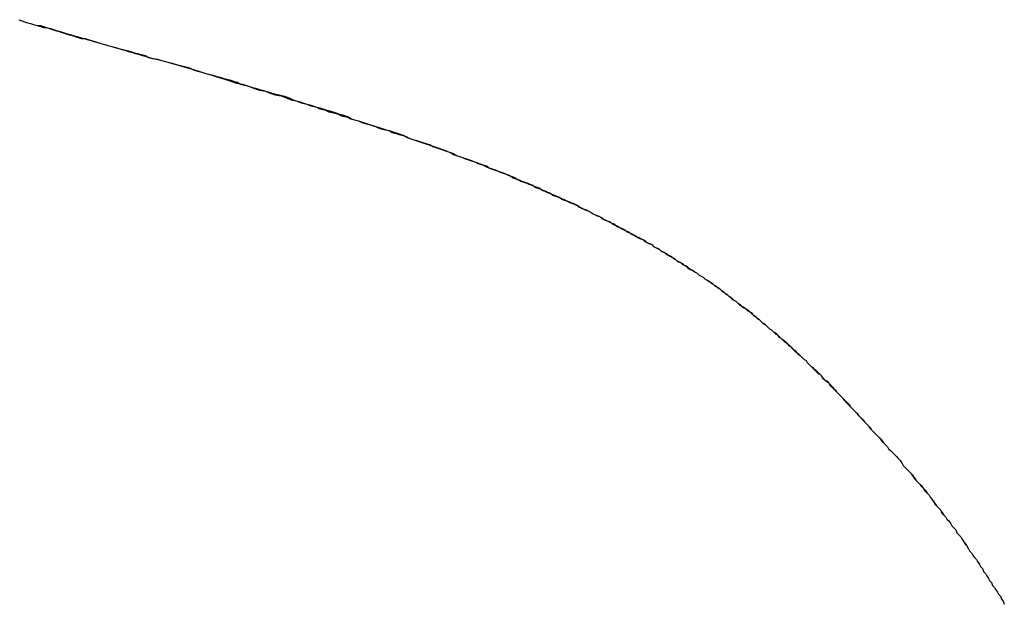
# Model space of a CAD drawing. Extents: x -55 to 3310, y -427 to 1727.
# Tile 50 of 79: x 1026.749 to 1027.743, y 530.56 to 531.147. Entities that reach past the tile are written whole.
import ezdxf

# ---------------------------------------------------------------- set-up
doc = ezdxf.new("R2010")
doc.units = 0
doc.linetypes.add('DURCHGEHEND', pattern=[0])
doc.layers.add('KF_PASSIO_SUB_15_FRONT', color=7, linetype='DURCHGEHEND')

# ---------------------------------------------------------------- blocks, each defined once
blk = doc.blocks.new('KF_PASSIO_SUB_15_FRONT')
at = {"layer": 'KF_PASSIO_SUB_15_FRONT'}
for points in [[(-203.535, -390.616, 0), (-203.532, -390.617, 0), (-203.529, -390.618, 0), (-203.526, -390.619, 0), (-203.523, -390.62, 0), (-203.52, -390.621, 0), (-203.516, -390.622, 0), (-203.513, -390.623, 0), (-203.51, -390.624, 0), (-203.507, -390.624, 0), (-203.503, -390.625, 0), (-203.5, -390.626, 0), (-203.497, -390.627, 0), (-203.493, -390.628, 0), (-203.49, -390.629, 0), (-203.487, -390.63, 0), (-203.483, -390.631, 0), (-203.48, -390.632, 0), (-203.476, -390.633, 0), (-203.473, -390.634, 0), (-203.469, -390.635, 0), (-203.466, -390.636, 0), (-203.462, -390.637, 0), (-203.459, -390.638, 0), (-203.455, -390.639, 0), (-203.452, -390.64, 0), (-203.448, -390.641, 0), (-203.445, -390.642, 0), (-203.441, -390.643, 0), (-203.437, -390.644, 0), (-203.434, -390.645, 0), (-203.43, -390.646, 0), (-203.426, -390.647, 0), (-203.422, -390.648, 0), (-203.419, -390.649, 0), (-203.415, -390.65, 0), (-203.411, -390.651, 0), (-203.407, -390.652, 0), (-203.404, -390.654, 0), (-203.4, -390.655, 0), (-203.396, -390.656, 0), (-203.392, -390.657, 0), (-203.388, -390.658, 0)], [(-203.535, -390.616, 0), (-203.532, -390.617, 0), (-203.529, -390.618, 0), (-203.526, -390.619, 0), (-203.523, -390.62, 0), (-203.52, -390.621, 0), (-203.516, -390.622, 0), (-203.513, -390.622, 0), (-203.51, -390.623, 0), (-203.507, -390.624, 0), (-203.504, -390.625, 0), (-203.501, -390.626, 0), (-203.498, -390.627, 0), (-203.494, -390.628, 0), (-203.491, -390.629, 0), (-203.488, -390.63, 0), (-203.485, -390.631, 0), (-203.481, -390.632, 0), (-203.478, -390.633, 0), (-203.475, -390.634, 0), (-203.472, -390.635, 0), (-203.468, -390.635, 0), (-203.465, -390.636, 0), (-203.462, -390.637, 0), (-203.458, -390.638, 0), (-203.455, -390.639, 0), (-203.452, -390.64, 0), (-203.448, -390.641, 0), (-203.445, -390.642, 0), (-203.441, -390.643, 0), (-203.438, -390.644, 0), (-203.434, -390.645, 0), (-203.431, -390.646, 0), (-203.427, -390.647, 0), (-203.424, -390.648, 0), (-203.42, -390.649, 0), (-203.417, -390.65, 0), (-203.413, -390.651, 0), (-203.41, -390.652, 0), (-203.406, -390.653, 0), (-203.403, -390.654, 0), (-203.399, -390.655, 0), (-203.395, -390.656, 0), (-203.392, -390.657, 0), (-203.388, -390.658, 0)], [(-203.388, -390.658, 0), (-203.384, -390.659, 0), (-203.38, -390.66, 0), (-203.377, -390.661, 0), (-203.373, -390.662, 0), (-203.369, -390.663, 0), (-203.365, -390.664, 0), (-203.362, -390.665, 0), (-203.358, -390.667, 0), (-203.354, -390.668, 0), (-203.35, -390.669, 0), (-203.347, -390.67, 0), (-203.343, -390.671, 0), (-203.339, -390.672, 0), (-203.336, -390.673, 0), (-203.332, -390.674, 0), (-203.329, -390.675, 0), (-203.325, -390.676, 0), (-203.321, -390.677, 0), (-203.318, -390.678, 0), (-203.314, -390.679, 0), (-203.311, -390.681, 0), (-203.307, -390.682, 0), (-203.303, -390.683, 0), (-203.3, -390.684, 0), (-203.296, -390.685, 0), (-203.293, -390.686, 0), (-203.289, -390.687, 0), (-203.286, -390.688, 0), (-203.282, -390.689, 0), (-203.279, -390.69, 0), (-203.275, -390.691, 0), (-203.272, -390.692, 0), (-203.268, -390.693, 0), (-203.265, -390.694, 0), (-203.262, -390.695, 0), (-203.258, -390.697, 0), (-203.255, -390.698, 0), (-203.251, -390.699, 0), (-203.248, -390.7, 0), (-203.245, -390.701, 0), (-203.241, -390.702, 0), (-203.238, -390.703, 0), (-203.235, -390.704, 0), (-203.231, -390.705, 0), (-203.228, -390.706, 0), (-203.225, -390.707, 0), (-203.221, -390.708, 0), (-203.218, -390.709, 0), (-203.215, -390.71, 0), (-203.212, -390.711, 0), (-203.208, -390.712, 0), (-203.205, -390.713, 0), (-203.202, -390.714, 0), (-203.199, -390.716, 0), (-203.196, -390.717, 0), (-203.192, -390.718, 0), (-203.189, -390.719, 0), (-203.186, -390.72, 0), (-203.183, -390.721, 0), (-203.18, -390.722, 0), (-203.177, -390.723, 0), (-203.173, -390.724, 0), (-203.17, -390.725, 0), (-203.167, -390.726, 0), (-203.164, -390.727, 0), (-203.161, -390.728, 0), (-203.158, -390.729, 0), (-203.155, -390.73, 0), (-203.152, -390.731, 0), (-203.149, -390.732, 0), (-203.146, -390.733, 0), (-203.143, -390.735, 0), (-203.14, -390.736, 0), (-203.137, -390.737, 0), (-203.134, -390.738, 0), (-203.131, -390.739, 0), (-203.128, -390.74, 0), (-203.125, -390.741, 0), (-203.122, -390.742, 0), (-203.119, -390.743, 0), (-203.116, -390.744, 0), (-203.113, -390.745, 0), (-203.11, -390.746, 0), (-203.107, -390.747, 0), (-203.104, -390.748, 0), (-203.102, -390.749, 0), (-203.099, -390.75, 0), (-203.096, -390.752, 0), (-203.093, -390.753, 0), (-203.09, -390.754, 0), (-203.087, -390.755, 0), (-203.085, -390.756, 0), (-203.082, -390.757, 0), (-203.079, -390.758, 0), (-203.076, -390.759, 0), (-203.073, -390.76, 0), (-203.071, -390.761, 0), (-203.068, -390.762, 0), (-203.065, -390.763, 0), (-203.062, -390.764, 0), (-203.06, -390.766, 0), (-203.057, -390.767, 0), (-203.054, -390.768, 0), (-203.051, -390.769, 0), (-203.049, -390.77, 0), (-203.046, -390.771, 0), (-203.043, -390.772, 0), (-203.041, -390.773, 0), (-203.038, -390.774, 0), (-203.035, -390.775, 0), (-203.033, -390.776, 0), (-203.03, -390.778, 0), (-203.028, -390.779, 0), (-203.025, -390.78, 0), (-203.022, -390.781, 0), (-203.02, -390.782, 0), (-203.017, -390.783, 0), (-203.015, -390.784, 0), (-203.012, -390.785, 0), (-203.009, -390.786, 0), (-203.007, -390.788, 0), (-203.004, -390.789, 0), (-203.002, -390.79, 0), (-202.999, -390.791, 0), (-202.997, -390.792, 0), (-202.994, -390.793, 0), (-202.992, -390.794, 0), (-202.989, -390.795, 0), (-202.987, -390.797, 0), (-202.984, -390.798, 0), (-202.982, -390.799, 0), (-202.979, -390.8, 0), (-202.977, -390.801, 0), (-202.974, -390.802, 0), (-202.972, -390.803, 0), (-202.97, -390.805, 0), (-202.967, -390.806, 0), (-202.965, -390.807, 0), (-202.962, -390.808, 0), (-202.96, -390.809, 0), (-202.958, -390.81, 0), (-202.955, -390.812, 0), (-202.953, -390.813, 0), (-202.951, -390.814, 0), (-202.948, -390.815, 0), (-202.946, -390.816, 0), (-202.944, -390.818, 0), (-202.941, -390.819, 0), (-202.939, -390.82, 0), (-202.937, -390.821, 0), (-202.934, -390.822, 0), (-202.932, -390.824, 0), (-202.93, -390.825, 0), (-202.927, -390.826, 0), (-202.925, -390.827, 0), (-202.923, -390.828, 0), (-202.921, -390.83, 0), (-202.918, -390.831, 0), (-202.916, -390.832, 0), (-202.914, -390.833, 0), (-202.912, -390.835, 0), (-202.909, -390.836, 0), (-202.907, -390.837, 0), (-202.905, -390.838, 0), (-202.903, -390.84, 0), (-202.901, -390.841, 0), (-202.899, -390.842, 0), (-202.896, -390.843, 0), (-202.894, -390.845, 0), (-202.892, -390.846, 0), (-202.89, -390.847, 0), (-202.888, -390.848, 0), (-202.886, -390.85, 0), (-202.883, -390.851, 0), (-202.881, -390.852, 0), (-202.879, -390.854, 0), (-202.877, -390.855, 0), (-202.875, -390.856, 0), (-202.873, -390.857, 0), (-202.871, -390.859, 0), (-202.869, -390.86, 0), (-202.867, -390.861, 0), (-202.865, -390.863, 0), (-202.862, -390.864, 0), (-202.86, -390.865, 0), (-202.858, -390.867, 0), (-202.856, -390.868, 0), (-202.854, -390.869, 0), (-202.852, -390.871, 0), (-202.85, -390.872, 0), (-202.848, -390.874, 0), (-202.846, -390.875, 0), (-202.844, -390.876, 0), (-202.842, -390.878, 0), (-202.84, -390.879, 0), (-202.838, -390.88, 0), (-202.836, -390.882, 0), (-202.834, -390.883, 0), (-202.832, -390.885, 0), (-202.83, -390.886, 0), (-202.828, -390.887, 0), (-202.826, -390.889, 0), (-202.824, -390.89, 0), (-202.822, -390.892, 0), (-202.82, -390.893, 0), (-202.818, -390.895, 0), (-202.816, -390.896, 0), (-202.815, -390.898, 0), (-202.813, -390.899, 0), (-202.811, -390.9, 0), (-202.809, -390.902, 0), (-202.807, -390.903, 0), (-202.805, -390.905, 0), (-202.803, -390.906, 0), (-202.801, -390.908, 0), (-202.799, -390.909, 0), (-202.797, -390.911, 0), (-202.795, -390.912, 0), (-202.794, -390.914, 0), (-202.792, -390.915, 0), (-202.79, -390.917, 0), (-202.788, -390.918, 0), (-202.786, -390.92, 0), (-202.784, -390.922, 0), (-202.782, -390.923, 0), (-202.78, -390.925, 0), (-202.779, -390.926, 0), (-202.777, -390.928, 0), (-202.775, -390.929, 0), (-202.773, -390.931, 0), (-202.771, -390.932, 0), (-202.769, -390.934, 0), (-202.768, -390.936, 0), (-202.766, -390.937, 0), (-202.764, -390.939, 0), (-202.762, -390.941, 0), (-202.76, -390.942, 0), (-202.758, -390.944, 0), (-202.757, -390.945, 0), (-202.755, -390.947, 0), (-202.753, -390.949, 0), (-202.751, -390.95, 0), (-202.749, -390.952, 0), (-202.748, -390.954, 0), (-202.746, -390.955, 0), (-202.744, -390.957, 0), (-202.742, -390.959, 0), (-202.74, -390.96, 0), (-202.739, -390.962, 0), (-202.737, -390.964, 0), (-202.735, -390.966, 0), (-202.733, -390.967, 0), (-202.732, -390.969, 0), (-202.73, -390.971, 0), (-202.728, -390.973, 0), (-202.726, -390.974, 0), (-202.724, -390.976, 0), (-202.723, -390.978, 0), (-202.721, -390.98, 0), (-202.719, -390.981, 0), (-202.717, -390.983, 0), (-202.716, -390.985, 0), (-202.714, -390.987, 0), (-202.712, -390.989, 0), (-202.71, -390.99, 0), (-202.709, -390.992, 0), (-202.707, -390.994, 0), (-202.705, -390.996, 0), (-202.703, -390.998, 0), (-202.702, -391, 0), (-202.7, -391.001, 0), (-202.698, -391.003, 0), (-202.696, -391.005, 0), (-202.695, -391.007, 0), (-202.693, -391.009, 0), (-202.691, -391.011, 0), (-202.689, -391.013, 0), (-202.688, -391.015, 0), (-202.686, -391.017, 0), (-202.684, -391.019, 0), (-202.682, -391.02, 0), (-202.681, -391.022, 0), (-202.679, -391.024, 0), (-202.677, -391.026, 0), (-202.675, -391.028, 0), (-202.674, -391.03, 0), (-202.672, -391.032, 0)], [(-203.388, -390.658, 0), (-203.381, -390.66, 0), (-203.374, -390.662, 0), (-203.367, -390.664, 0), (-203.36, -390.666, 0), (-203.353, -390.668, 0), (-203.347, -390.67, 0), (-203.34, -390.672, 0), (-203.334, -390.674, 0), (-203.327, -390.676, 0), (-203.321, -390.678, 0), (-203.315, -390.68, 0), (-203.309, -390.681, 0), (-203.303, -390.683, 0), (-203.298, -390.685, 0), (-203.292, -390.687, 0), (-203.286, -390.688, 0), (-203.281, -390.69, 0), (-203.276, -390.692, 0), (-203.27, -390.693, 0), (-203.265, -390.695, 0), (-203.26, -390.697, 0), (-203.255, -390.698, 0), (-203.25, -390.7, 0), (-203.245, -390.701, 0), (-203.24, -390.703, 0), (-203.235, -390.704, 0), (-203.231, -390.706, 0), (-203.226, -390.707, 0), (-203.222, -390.709, 0), (-203.217, -390.71, 0), (-203.213, -390.711, 0), (-203.209, -390.713, 0), (-203.204, -390.714, 0), (-203.2, -390.716, 0), (-203.196, -390.717, 0), (-203.192, -390.718, 0), (-203.188, -390.72, 0), (-203.184, -390.721, 0), (-203.18, -390.722, 0), (-203.176, -390.723, 0), (-203.172, -390.725, 0), (-203.169, -390.726, 0), (-203.165, -390.727, 0), (-203.161, -390.728, 0), (-203.158, -390.73, 0), (-203.154, -390.731, 0), (-203.151, -390.732, 0), (-203.147, -390.733, 0), (-203.144, -390.734, 0), (-203.14, -390.736, 0), (-203.137, -390.737, 0), (-203.133, -390.738, 0), (-203.13, -390.739, 0), (-203.127, -390.74, 0), (-203.124, -390.741, 0), (-203.12, -390.742, 0), (-203.117, -390.744, 0), (-203.114, -390.745, 0), (-203.111, -390.746, 0), (-203.108, -390.747, 0), (-203.105, -390.748, 0), (-203.102, -390.749, 0), (-203.099, -390.75, 0), (-203.096, -390.751, 0), (-203.093, -390.753, 0), (-203.09, -390.754, 0), (-203.087, -390.755, 0), (-203.084, -390.756, 0), (-203.081, -390.757, 0), (-203.078, -390.758, 0), (-203.076, -390.759, 0), (-203.073, -390.76, 0), (-203.07, -390.761, 0), (-203.067, -390.762, 0), (-203.064, -390.764, 0), (-203.062, -390.765, 0), (-203.059, -390.766, 0), (-203.056, -390.767, 0), (-203.053, -390.768, 0), (-203.051, -390.769, 0), (-203.048, -390.77, 0), (-203.045, -390.771, 0), (-203.043, -390.772, 0), (-203.04, -390.773, 0), (-203.037, -390.775, 0), (-203.035, -390.776, 0), (-203.032, -390.777, 0), (-203.029, -390.778, 0), (-203.027, -390.779, 0), (-203.024, -390.78, 0), (-203.021, -390.781, 0), (-203.019, -390.782, 0), (-203.016, -390.783, 0), (-203.014, -390.785, 0), (-203.011, -390.786, 0), (-203.008, -390.787, 0), (-203.006, -390.788, 0), (-203.003, -390.789, 0), (-203.001, -390.79, 0), (-202.998, -390.791, 0), (-202.996, -390.793, 0), (-202.993, -390.794, 0), (-202.99, -390.795, 0), (-202.988, -390.796, 0), (-202.985, -390.797, 0), (-202.983, -390.798, 0), (-202.98, -390.8, 0), (-202.978, -390.801, 0), (-202.975, -390.802, 0), (-202.973, -390.803, 0), (-202.97, -390.804, 0), (-202.968, -390.806, 0), (-202.965, -390.807, 0), (-202.963, -390.808, 0), (-202.96, -390.809, 0), (-202.958, -390.81, 0), (-202.955, -390.812, 0), (-202.953, -390.813, 0), (-202.95, -390.814, 0), (-202.948, -390.815, 0), (-202.946, -390.817, 0), (-202.943, -390.818, 0), (-202.941, -390.819, 0), (-202.938, -390.82, 0), (-202.936, -390.822, 0), (-202.934, -390.823, 0), (-202.931, -390.824, 0), (-202.929, -390.825, 0), (-202.926, -390.827, 0), (-202.924, -390.828, 0), (-202.922, -390.829, 0), (-202.919, -390.83, 0), (-202.917, -390.832, 0), (-202.915, -390.833, 0), (-202.912, -390.834, 0), (-202.91, -390.836, 0), (-202.908, -390.837, 0), (-202.905, -390.838, 0), (-202.903, -390.839, 0), (-202.901, -390.841, 0), (-202.898, -390.842, 0), (-202.896, -390.843, 0), (-202.894, -390.845, 0), (-202.892, -390.846, 0), (-202.889, -390.847, 0), (-202.887, -390.849, 0), (-202.885, -390.85, 0), (-202.883, -390.851, 0), (-202.881, -390.853, 0), (-202.878, -390.854, 0), (-202.876, -390.855, 0), (-202.874, -390.857, 0), (-202.872, -390.858, 0), (-202.87, -390.86, 0), (-202.867, -390.861, 0), (-202.865, -390.862, 0), (-202.863, -390.864, 0), (-202.861, -390.865, 0), (-202.859, -390.867, 0), (-202.857, -390.868, 0), (-202.854, -390.869, 0), (-202.852, -390.871, 0), (-202.85, -390.872, 0), (-202.848, -390.874, 0), (-202.846, -390.875, 0), (-202.844, -390.876, 0), (-202.842, -390.878, 0), (-202.84, -390.879, 0), (-202.837, -390.881, 0), (-202.835, -390.882, 0), (-202.833, -390.884, 0), (-202.831, -390.885, 0), (-202.829, -390.887, 0), (-202.827, -390.888, 0), (-202.825, -390.89, 0), (-202.823, -390.891, 0), (-202.821, -390.893, 0), (-202.819, -390.894, 0), (-202.817, -390.896, 0), (-202.815, -390.897, 0), (-202.813, -390.899, 0), (-202.811, -390.9, 0), (-202.809, -390.902, 0), (-202.807, -390.904, 0), (-202.805, -390.905, 0), (-202.803, -390.907, 0), (-202.801, -390.908, 0), (-202.799, -390.91, 0), (-202.797, -390.911, 0), (-202.795, -390.913, 0), (-202.793, -390.915, 0), (-202.791, -390.916, 0), (-202.789, -390.918, 0), (-202.787, -390.919, 0), (-202.785, -390.921, 0), (-202.783, -390.923, 0), (-202.781, -390.924, 0), (-202.779, -390.926, 0), (-202.777, -390.928, 0), (-202.775, -390.929, 0), (-202.773, -390.931, 0), (-202.771, -390.933, 0), (-202.769, -390.934, 0), (-202.767, -390.936, 0), (-202.765, -390.938, 0), (-202.763, -390.939, 0), (-202.761, -390.941, 0), (-202.759, -390.943, 0), (-202.758, -390.945, 0), (-202.756, -390.946, 0), (-202.754, -390.948, 0), (-202.752, -390.95, 0), (-202.75, -390.952, 0), (-202.748, -390.953, 0), (-202.746, -390.955, 0), (-202.744, -390.957, 0), (-202.742, -390.959, 0), (-202.74, -390.96, 0), (-202.739, -390.962, 0), (-202.737, -390.964, 0), (-202.735, -390.966, 0), (-202.733, -390.968, 0), (-202.731, -390.969, 0), (-202.729, -390.971, 0), (-202.727, -390.973, 0), (-202.725, -390.975, 0), (-202.724, -390.977, 0), (-202.722, -390.979, 0), (-202.72, -390.981, 0), (-202.718, -390.982, 0), (-202.716, -390.984, 0), (-202.714, -390.986, 0), (-202.712, -390.988, 0), (-202.711, -390.99, 0), (-202.709, -390.992, 0), (-202.707, -390.994, 0), (-202.705, -390.996, 0), (-202.703, -390.998, 0), (-202.701, -391, 0), (-202.7, -391.002, 0), (-202.698, -391.004, 0), (-202.696, -391.006, 0), (-202.694, -391.008, 0), (-202.692, -391.01, 0), (-202.69, -391.012, 0), (-202.688, -391.014, 0), (-202.687, -391.016, 0), (-202.685, -391.018, 0), (-202.683, -391.02, 0), (-202.681, -391.022, 0), (-202.679, -391.024, 0), (-202.677, -391.026, 0), (-202.676, -391.028, 0), (-202.674, -391.03, 0), (-202.672, -391.032, 0)], [(-202.672, -391.032, 0), (-202.67, -391.034, 0), (-202.668, -391.036, 0), (-202.666, -391.038, 0), (-202.664, -391.041, 0), (-202.662, -391.043, 0), (-202.66, -391.045, 0), (-202.658, -391.047, 0), (-202.657, -391.049, 0), (-202.655, -391.051, 0), (-202.653, -391.053, 0), (-202.651, -391.055, 0), (-202.649, -391.057, 0), (-202.647, -391.059, 0), (-202.645, -391.061, 0), (-202.643, -391.064, 0), (-202.642, -391.066, 0), (-202.64, -391.068, 0), (-202.638, -391.07, 0), (-202.636, -391.072, 0), (-202.634, -391.074, 0), (-202.632, -391.076, 0), (-202.631, -391.079, 0), (-202.629, -391.081, 0), (-202.627, -391.083, 0), (-202.625, -391.085, 0), (-202.623, -391.087, 0), (-202.622, -391.089, 0), (-202.62, -391.092, 0), (-202.618, -391.094, 0), (-202.616, -391.096, 0), (-202.615, -391.098, 0), (-202.613, -391.1, 0), (-202.611, -391.103, 0), (-202.609, -391.105, 0), (-202.608, -391.107, 0), (-202.606, -391.109, 0), (-202.604, -391.111, 0), (-202.603, -391.114, 0), (-202.601, -391.116, 0), (-202.599, -391.118, 0), (-202.598, -391.12, 0), (-202.596, -391.122, 0), (-202.594, -391.125, 0), (-202.593, -391.127, 0), (-202.591, -391.129, 0), (-202.589, -391.131, 0), (-202.588, -391.134, 0), (-202.586, -391.136, 0), (-202.584, -391.138, 0), (-202.583, -391.14, 0), (-202.581, -391.143, 0), (-202.579, -391.145, 0), (-202.578, -391.147, 0), (-202.576, -391.15, 0), (-202.575, -391.152, 0), (-202.573, -391.154, 0), (-202.572, -391.156, 0), (-202.57, -391.159, 0), (-202.568, -391.161, 0), (-202.567, -391.163, 0), (-202.565, -391.166, 0), (-202.564, -391.168, 0), (-202.562, -391.17, 0), (-202.561, -391.173, 0), (-202.559, -391.175, 0), (-202.558, -391.177, 0), (-202.556, -391.18, 0), (-202.555, -391.182, 0), (-202.553, -391.184, 0), (-202.552, -391.187, 0), (-202.55, -391.189, 0), (-202.549, -391.191, 0), (-202.547, -391.194, 0), (-202.546, -391.196, 0), (-202.544, -391.198, 0), (-202.543, -391.201, 0), (-202.541, -391.203, 0), (-202.54, -391.206, 0)], [(-202.672, -391.032, 0), (-202.67, -391.034, 0), (-202.668, -391.036, 0), (-202.666, -391.038, 0), (-202.664, -391.04, 0), (-202.662, -391.043, 0), (-202.66, -391.045, 0), (-202.658, -391.047, 0), (-202.657, -391.049, 0), (-202.655, -391.051, 0), (-202.653, -391.053, 0), (-202.651, -391.055, 0), (-202.649, -391.057, 0), (-202.647, -391.059, 0), (-202.645, -391.061, 0), (-202.643, -391.064, 0), (-202.642, -391.066, 0), (-202.64, -391.068, 0), (-202.638, -391.07, 0), (-202.636, -391.072, 0), (-202.634, -391.074, 0), (-202.633, -391.076, 0), (-202.631, -391.078, 0), (-202.629, -391.081, 0), (-202.627, -391.083, 0), (-202.625, -391.085, 0), (-202.624, -391.087, 0), (-202.622, -391.089, 0), (-202.62, -391.091, 0), (-202.618, -391.094, 0), (-202.616, -391.096, 0), (-202.615, -391.098, 0), (-202.613, -391.1, 0), (-202.611, -391.102, 0), (-202.61, -391.105, 0), (-202.608, -391.107, 0), (-202.606, -391.109, 0), (-202.604, -391.111, 0), (-202.603, -391.113, 0), (-202.601, -391.116, 0), (-202.599, -391.118, 0), (-202.598, -391.12, 0), (-202.596, -391.122, 0), (-202.594, -391.125, 0), (-202.593, -391.127, 0), (-202.591, -391.129, 0), (-202.589, -391.131, 0), (-202.588, -391.134, 0), (-202.586, -391.136, 0), (-202.584, -391.138, 0), (-202.583, -391.14, 0), (-202.581, -391.143, 0), (-202.58, -391.145, 0), (-202.578, -391.147, 0), (-202.576, -391.15, 0), (-202.575, -391.152, 0), (-202.573, -391.154, 0), (-202.572, -391.156, 0), (-202.57, -391.159, 0), (-202.568, -391.161, 0), (-202.567, -391.163, 0), (-202.565, -391.166, 0), (-202.564, -391.168, 0), (-202.562, -391.17, 0), (-202.561, -391.173, 0), (-202.559, -391.175, 0), (-202.558, -391.177, 0), (-202.556, -391.18, 0), (-202.555, -391.182, 0), (-202.553, -391.184, 0), (-202.552, -391.187, 0), (-202.55, -391.189, 0), (-202.549, -391.191, 0), (-202.547, -391.194, 0), (-202.546, -391.196, 0), (-202.544, -391.198, 0), (-202.543, -391.201, 0), (-202.541, -391.203, 0), (-202.54, -391.206, 0)]]:
    blk.add_polyline3d(points, dxfattribs=at)

msp = doc.modelspace()

# ---------------------------------------------------------------- block references
at = {"layer": 'KF_PASSIO_SUB_15_FRONT'}
msp.add_blockref('KF_PASSIO_SUB_15_FRONT', (1230.28345, 921.76274), dxfattribs=at)

doc.saveas('drawing.dxf')
